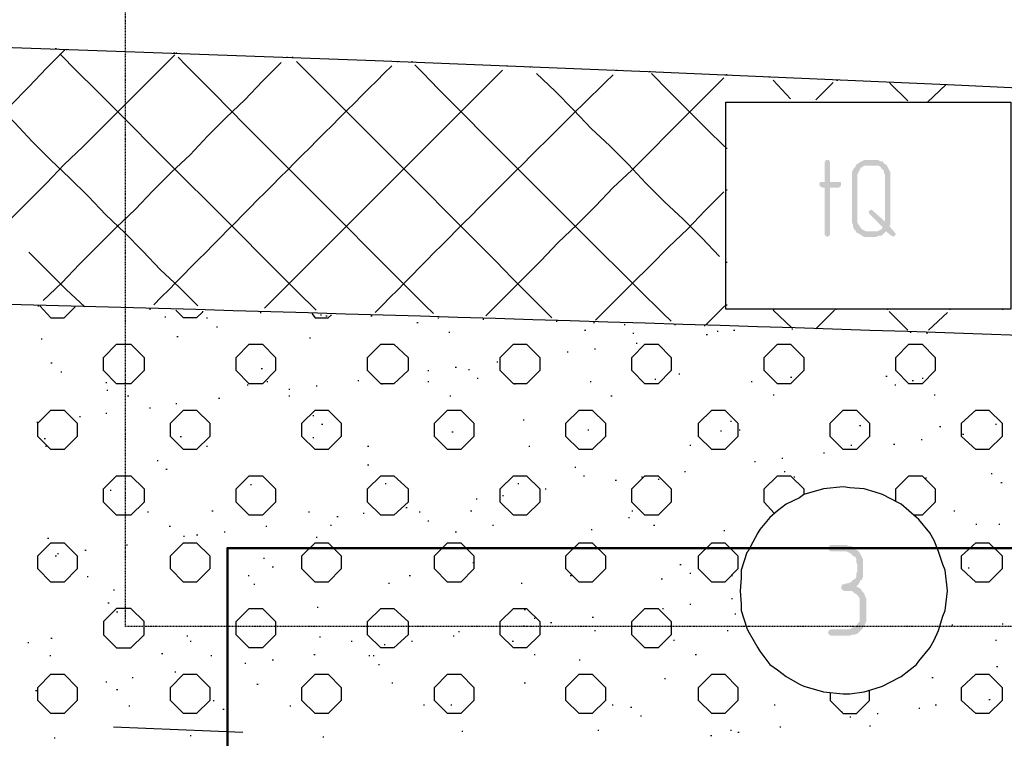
# Model space of a CAD drawing. Header units: millimetres. Extents: x -93479 to 1057970, y -66333 to 172656.
# Tile 116 of 145: x 211318 to 215123, y 49551 to 52328. Entities that reach past the tile are written whole.
import ezdxf

# ---------------------------------------------------------------- set-up
doc = ezdxf.new("R2010")
doc.units = ezdxf.units.MM
doc.linetypes.add('01 Штриховая _4 мм_', pattern=[6, 3.5, -2.5])
doc.layers.add('PDF _Геометрия', color=7, linetype='Continuous')
doc.layers.add('PDF _Сплошная заливка', color=7, linetype='Continuous')
doc.layers.add('РАЗМЕРЫ', color=7, linetype='Continuous', lineweight=9)

# ---------------------------------------------------------------- blocks, each defined once
blk = doc.blocks.new('геология3')
at = {"layer": 'PDF _Сплошная заливка', "transparency": 33554559}
for points in [[(61.4861, -9.7715), (61.4828, -9.7715), (61.4811, -9.7748), (61.4811, -9.8048), (61.4744, -9.8048), (61.4728, -9.8082), (61.4744, -9.8115), (61.4778, -9.8132), (61.4811, -9.8132), (61.4811, -9.8848), (61.4828, -9.8865), (61.4861, -9.8882), (61.4878, -9.8865), (61.4894, -9.8848), (61.4894, -9.8132), (61.5028, -9.8132), (61.5044, -9.8115), (61.5061, -9.8115), (61.5061, -9.8048), (61.4894, -9.8048), (61.4894, -9.7748), (61.4878, -9.7715)], [(61.5294, -9.7782), (61.5278, -9.7815), (61.5261, -9.7832), (61.5244, -9.7865), (61.5228, -9.7898), (61.5228, -9.8665), (61.5244, -9.8698), (61.5244, -9.8732), (61.5261, -9.8765), (61.5278, -9.8782), (61.5294, -9.8815), (61.5478, -9.8798), (61.5444, -9.8798), (61.5411, -9.8782), (61.5378, -9.8765), (61.5361, -9.8748), (61.5344, -9.8715), (61.5328, -9.8698), (61.5311, -9.8665), (61.5311, -9.7932), (61.5328, -9.7898), (61.5344, -9.7865), (61.5361, -9.7832), (61.5394, -9.7815), (61.5411, -9.7798), (61.5561, -9.7798)], [(61.5561, -9.7715), (61.5411, -9.7715), (61.5378, -9.7732), (61.5344, -9.7748), (61.5328, -9.7765), (61.5294, -9.7782), (61.5561, -9.7798), (61.5628, -9.7798), (61.5661, -9.7815), (61.5678, -9.7848), (61.5711, -9.7865), (61.5711, -9.7898), (61.5728, -9.7932), (61.5728, -9.8648), (61.5811, -9.8665), (61.5811, -9.7898), (61.5794, -9.7865), (61.5778, -9.7832), (61.5761, -9.7798), (61.5744, -9.7782), (61.5711, -9.7765), (61.5694, -9.7732), (61.5661, -9.7732), (61.5628, -9.7715), (61.5594, -9.7715)], [(61.5528, -9.8465), (61.5494, -9.8482), (61.5478, -9.8498), (61.5494, -9.8532), (61.5694, -9.8732), (61.5678, -9.8765), (61.5644, -9.8782), (61.5611, -9.8798), (61.5744, -9.8798), (61.5828, -9.8865), (61.5861, -9.8882), (61.5878, -9.8865), (61.5894, -9.8832), (61.5878, -9.8815), (61.5794, -9.8715), (61.5811, -9.8698), (61.5811, -9.8665), (61.5728, -9.8648), (61.5544, -9.8482)], [(61.5611, -9.8798), (61.5478, -9.8798), (61.5294, -9.8815), (61.5328, -9.8832), (61.5361, -9.8848), (61.5378, -9.8865), (61.5411, -9.8882), (61.5594, -9.8882), (61.5628, -9.8865), (61.5678, -9.8865), (61.5694, -9.8848), (61.5728, -9.8815), (61.5744, -9.8798)], [(61.5111, -10.3565), (61.4911, -10.3565), (61.4878, -10.3582), (61.4861, -10.3615), (61.4878, -10.3648), (61.4911, -10.3665), (61.5144, -10.3665), (61.5178, -10.3682), (61.5211, -10.3698), (61.5244, -10.3732), (61.5278, -10.3748), (61.5294, -10.3782), (61.5294, -10.3832), (61.5311, -10.3865), (61.5311, -10.3965), (61.5294, -10.3998), (61.5294, -10.4048), (61.5278, -10.4082), (61.5244, -10.4098), (61.5211, -10.4132), (61.5178, -10.4148), (61.5144, -10.4148), (61.5111, -10.4165), (61.5078, -10.4165), (61.5078, -10.4182), (61.5061, -10.4215), (61.5078, -10.4248), (61.5111, -10.4265), (61.5228, -10.4265), (61.5261, -10.4298), (61.5294, -10.4315), (61.5328, -10.4348), (61.5344, -10.4382), (61.5344, -10.4732), (61.5311, -10.4765), (61.5294, -10.4798), (61.5261, -10.4815), (61.5228, -10.4832), (61.5194, -10.4848), (61.4911, -10.4848), (61.4878, -10.4865), (61.4861, -10.4898), (61.4878, -10.4932), (61.4911, -10.4948), (61.5194, -10.4948), (61.5228, -10.4932), (61.5261, -10.4932), (61.5311, -10.4915), (61.5344, -10.4882), (61.5361, -10.4865), (61.5394, -10.4832), (61.5411, -10.4798), (61.5428, -10.4765), (61.5444, -10.4732), (61.5444, -10.4382), (61.5428, -10.4348), (61.5411, -10.4298), (61.5378, -10.4265), (61.5361, -10.4232), (61.5328, -10.4215), (61.5294, -10.4198), (61.5328, -10.4165), (61.5344, -10.4132), (61.5361, -10.4098), (61.5378, -10.4098), (61.5394, -10.4048), (61.5394, -10.3782), (61.5378, -10.3748), (61.5361, -10.3715), (61.5344, -10.3682), (61.5311, -10.3648), (61.5278, -10.3632), (61.5244, -10.3598), (61.5211, -10.3582), (61.5178, -10.3582), (61.5144, -10.3565)]]:
    blk.add_hatch(color=7, dxfattribs=at).paths.add_polyline_path(points)
at = {"layer": 'PDF _Геометрия', "color": 7, "lineweight": 25}
for points in [[(59.1578, -9.5615), (59.9444, -9.5898), (60.4178, -9.6065), (60.7978, -9.6198), (61.2128, -9.6365), (61.6678, -9.6565), (62.1644, -9.6798), (62.7111, -9.7048), (63.3094, -9.7348), (63.9661, -9.7665)], [(60.1028, -9.8265), (60.1311, -9.7982), (60.1594, -9.7715), (60.1878, -9.7432), (60.2144, -9.7148), (60.2428, -9.6882), (60.2711, -9.6598), (60.2978, -9.6315), (60.3261, -9.6032)], [(60.5278, -9.9932), (60.4994, -9.9648), (60.4711, -9.9382), (60.4444, -9.9098), (60.4161, -9.8815), (60.3878, -9.8548), (60.3611, -9.8265), (60.3328, -9.7982), (60.3044, -9.7715), (60.2761, -9.7432), (60.2494, -9.7148), (60.2211, -9.6865), (60.1928, -9.6598), (60.1661, -9.6315), (60.1378, -9.6032)], [(60.2411, -9.8632), (60.2694, -9.8348), (60.2978, -9.8065), (60.3244, -9.7782), (60.3528, -9.7515), (60.3811, -9.7232), (60.4094, -9.6948), (60.4361, -9.6682), (60.4644, -9.6398), (60.4928, -9.6115)], [(60.3111, -9.6015), (60.3128, -9.6015)], [(60.7078, -9.9998), (60.6794, -9.9715), (60.6511, -9.9432), (60.6228, -9.9148), (60.5961, -9.8882), (60.5678, -9.8598), (60.5394, -9.8315), (60.5128, -9.8048), (60.4844, -9.7765), (60.4561, -9.7482), (60.4278, -9.7198), (60.4011, -9.6932), (60.3728, -9.6648), (60.3444, -9.6365), (60.3178, -9.6098)], [(60.3278, -9.6032), (60.3294, -9.6032)], [(60.4911, -9.6082), (60.4928, -9.6082)], [(60.4944, -9.6082), (60.4961, -9.6082)], [(60.2928, -9.9848), (60.3211, -9.9582), (60.3478, -9.9298), (60.3761, -9.9015), (60.4044, -9.8732), (60.4328, -9.8465), (60.4594, -9.8182), (60.4878, -9.7898), (60.5161, -9.7632), (60.5428, -9.7348), (60.5711, -9.7065), (60.5994, -9.6798), (60.6261, -9.6515), (60.6544, -9.6232)], [(60.6628, -9.6148), (60.6644, -9.6148)], [(60.6711, -9.6148), (60.6728, -9.6148)], [(60.8311, -9.6215), (60.8328, -9.6215)], [(60.8528, -9.6215), (60.8544, -9.6215)], [(60.9978, -9.6282), (60.9994, -9.6282)], [(60.6294, -9.9965), (60.6578, -9.9682), (60.6844, -9.9415), (60.7128, -9.9132), (60.7411, -9.8848), (60.7678, -9.8582), (60.7961, -9.8298), (60.8244, -9.8015), (60.8528, -9.7732), (60.8794, -9.7465), (60.9078, -9.7182), (60.9361, -9.6898), (60.9628, -9.6632), (60.9911, -9.6348)], [(61.0328, -9.6298), (61.0344, -9.6298)], [(61.3211, -9.9182), (61.2944, -9.8898), (61.2661, -9.8615), (61.2378, -9.8348), (61.2094, -9.8065), (61.1828, -9.7782), (61.1544, -9.7498), (61.1261, -9.7232), (61.0994, -9.6948), (61.0711, -9.6665), (61.0428, -9.6398)], [(61.1644, -9.6348), (61.1661, -9.6348)], [(61.2144, -9.6365), (61.2161, -9.6365)], [(61.3294, -9.7515), (61.3011, -9.7232), (61.2728, -9.6948), (61.2444, -9.6665), (61.2178, -9.6398)], [(61.3311, -9.6415), (61.3328, -9.6415)], [(60.9661, -10.0082), (60.9928, -9.9815), (61.0211, -9.9532), (61.0494, -9.9248), (61.0761, -9.8965), (61.1044, -9.8698), (61.1328, -9.8415), (61.1594, -9.8132), (61.1878, -9.7865), (61.2161, -9.7582), (61.2444, -9.7298), (61.2711, -9.7032), (61.2994, -9.6748), (61.3278, -9.6465)], [(61.3961, -9.6448), (61.3978, -9.6448)], [(61.4294, -9.6782), (61.4028, -9.6498)], [(61.4678, -9.6798), (61.4944, -9.6532)], [(61.4994, -9.6498), (61.5011, -9.6498)], [(61.5794, -9.6532), (61.5811, -9.6532)], [(61.6078, -9.6815), (61.5811, -9.6548)], [(61.6378, -9.6832), (61.6661, -9.6565)], [(61.4361, -9.6832), (61.4378, -9.6832)], [(61.4644, -9.6832), (61.4661, -9.6832)], [(61.6094, -9.6832), (61.6111, -9.6832)], [(61.3311, -9.7532), (61.3328, -9.7532)], [(61.1328, -10.0148), (61.1611, -9.9865), (61.1878, -9.9598), (61.2161, -9.9315), (61.2444, -9.9032), (61.2728, -9.8765), (61.2994, -9.8482), (61.3278, -9.8198)], [(61.3311, -9.8165), (61.3328, -9.8165)], [(60.3561, -9.9948), (60.3278, -9.9682), (60.2994, -9.9398), (60.2711, -9.9115)], [(61.3311, -9.9265), (61.3328, -9.9265)], [(60.2844, -9.9932), (60.2861, -9.9932)], [(60.2878, -9.9932), (60.3044, -10.0115), (60.3244, -10.0115), (60.3411, -9.9948)], [(60.4544, -9.9982), (60.4561, -9.9982)], [(60.5344, -10.0015), (60.5361, -10.0015), (60.5261, -10.0115), (60.5061, -10.0115), (60.4944, -9.9998)], [(60.6228, -10.0032), (60.6244, -10.0032)], [(61.3011, -10.0215), (61.3294, -9.9932)], [(61.3311, -9.9915), (61.3328, -9.9915)], [(61.4028, -9.9982), (61.4044, -9.9982)], [(61.4311, -10.0265), (61.4028, -9.9998)], [(61.4678, -10.0282), (61.4961, -9.9998)], [(61.4978, -9.9982), (61.4994, -9.9982)], [(61.5761, -9.9982), (61.5778, -9.9982)], [(61.6078, -10.0298), (61.5794, -10.0015)], [(61.6394, -10.0298), (61.6678, -10.0032)], [(61.6711, -9.9982), (61.6728, -9.9982)], [(61.7511, -9.9982), (61.7528, -9.9982)], [(60.4778, -10.0098), (60.4794, -10.0098)], [(60.5411, -10.0115), (60.5428, -10.0115)], [(60.7011, -10.0048), (60.7061, -10.0115), (60.7261, -10.0115), (60.7311, -10.0065)], [(60.7144, -10.0065), (60.7161, -10.0065)], [(60.7228, -10.0082), (60.7244, -10.0082)], [(60.7911, -10.0082), (60.7928, -10.0082)], [(60.8611, -10.0182), (60.8628, -10.0182)], [(60.8928, -10.0115), (60.8944, -10.0115)], [(60.9611, -10.0132), (60.9628, -10.0132)], [(61.0728, -10.0165), (61.0744, -10.0165)], [(61.1294, -10.0182), (61.1311, -10.0182)], [(60.5561, -10.0248), (60.5578, -10.0248)], [(60.9094, -10.0332), (60.9111, -10.0332)], [(61.1161, -10.0298), (61.1178, -10.0298)], [(61.1761, -10.0215), (61.1778, -10.0215)], [(61.2528, -10.0215), (61.2544, -10.0215)], [(61.2978, -10.0232), (61.2994, -10.0232)], [(61.3178, -10.0315), (61.3194, -10.0315)], [(61.3428, -10.0298), (61.3444, -10.0298)], [(61.4311, -10.0282), (61.4328, -10.0282)], [(61.6111, -10.0332), (61.6128, -10.0332)], [(60.2894, -10.0432), (60.2911, -10.0432)], [(60.4961, -10.0398), (60.4978, -10.0398)], [(60.6978, -10.0415), (60.6994, -10.0415)], [(61.1894, -10.0348), (61.1911, -10.0348)], [(61.3011, -10.0365), (61.3028, -10.0365)], [(61.6361, -10.0348), (61.6378, -10.0348)], [(61.0894, -10.0632), (61.0911, -10.0632)], [(61.1311, -10.0582), (61.1328, -10.0582)], [(61.1944, -10.0498), (61.1961, -10.0498)], [(60.9828, -10.0782), (60.9844, -10.0782)], [(60.3044, -10.0798), (60.3061, -10.0798)], [(60.6244, -10.0882), (60.6261, -10.0882)], [(60.8778, -10.0915), (60.8794, -10.0915)], [(60.9194, -10.0865), (60.9211, -10.0865)], [(60.9394, -10.0898), (60.9411, -10.0898)], [(60.3194, -10.0932), (60.3211, -10.0932)], [(60.7711, -10.1065), (60.7728, -10.1065)], [(60.9528, -10.1032), (60.9544, -10.1032)], [(61.2228, -10.1048), (61.2244, -10.1048)], [(61.2594, -10.0965), (61.2611, -10.0965)], [(61.4294, -10.1015), (61.4311, -10.1015)], [(61.5744, -10.0998), (61.5761, -10.0998)], [(61.6144, -10.1065), (61.6161, -10.1065)], [(61.6294, -10.1032), (61.6311, -10.1032)], [(60.3878, -10.1098), (60.3894, -10.1098)], [(60.3894, -10.1215), (60.3911, -10.1215)], [(60.6028, -10.1132), (60.6044, -10.1132)], [(60.6328, -10.1082), (60.6344, -10.1082)], [(60.6661, -10.1198), (60.6678, -10.1198)], [(60.7078, -10.1148), (60.7094, -10.1148)], [(60.8078, -10.1115), (60.8094, -10.1115)], [(60.8778, -10.1082), (60.8794, -10.1082)], [(61.0094, -10.1115), (61.0111, -10.1115)], [(61.1244, -10.1082), (61.1261, -10.1082)], [(61.3694, -10.1082), (61.3711, -10.1082)], [(61.5878, -10.1132), (61.5894, -10.1132)], [(60.4211, -10.1298), (60.4228, -10.1298)], [(60.5594, -10.1332), (60.5611, -10.1332)], [(60.6661, -10.1298), (60.6678, -10.1298)], [(60.9111, -10.1298), (60.9128, -10.1298)], [(61.1561, -10.1298), (61.1578, -10.1298)], [(61.4028, -10.1282), (61.4044, -10.1282)], [(61.6478, -10.1282), (61.6494, -10.1282)], [(60.4544, -10.1482), (60.4561, -10.1482)], [(60.4944, -10.1415), (60.4961, -10.1415)], [(60.3478, -10.1615), (60.3494, -10.1615)], [(60.3878, -10.1565), (60.3894, -10.1565)], [(60.7028, -10.1598), (60.7044, -10.1598)], [(61.0228, -10.1665), (61.0244, -10.1665)], [(60.2828, -10.1698), (60.2844, -10.1698)], [(60.7161, -10.1732), (60.7178, -10.1732)], [(61.1211, -10.1815), (61.1228, -10.1815)], [(61.3378, -10.1682), (61.3394, -10.1682)], [(61.3511, -10.1815), (61.3528, -10.1815)], [(61.5344, -10.1748), (61.5361, -10.1748)], [(61.6561, -10.1765), (61.6578, -10.1765)], [(61.7411, -10.1732), (61.7428, -10.1732)], [(60.2944, -10.1948), (60.2961, -10.1948)], [(60.5011, -10.1915), (60.5028, -10.1915)], [(60.7028, -10.1932), (60.7044, -10.1932)], [(60.9144, -10.1848), (60.9161, -10.1848)], [(61.3228, -10.1832), (61.3244, -10.1832)], [(61.6278, -10.1965), (61.6294, -10.1965)], [(61.6911, -10.1882), (61.6928, -10.1882)], [(60.2961, -10.2065), (60.2978, -10.2065)], [(60.5411, -10.2065), (60.5428, -10.2065)], [(60.7861, -10.2065), (60.7878, -10.2065)], [(61.0311, -10.2065), (61.0328, -10.2065)], [(61.2761, -10.2048), (61.2778, -10.2048)], [(61.5211, -10.2048), (61.5228, -10.2048)], [(61.5861, -10.2032), (61.5878, -10.2032)], [(61.4161, -10.2248), (61.4178, -10.2248)], [(61.4794, -10.2165), (61.4811, -10.2165)], [(60.4661, -10.2282), (60.4678, -10.2282)], [(60.4794, -10.2415), (60.4811, -10.2415)], [(60.7861, -10.2348), (60.7878, -10.2348)], [(61.1011, -10.2382), (61.1028, -10.2382)], [(61.3744, -10.2298), (61.3761, -10.2298)], [(61.1144, -10.2515), (61.1161, -10.2515)], [(61.2028, -10.2532), (61.2044, -10.2532)], [(61.2278, -10.2565), (61.2294, -10.2565)], [(61.2678, -10.2448), (61.2694, -10.2448)], [(61.4044, -10.3082), (61.3894, -10.2915), (61.3894, -10.2715), (61.4094, -10.2515), (61.4294, -10.2515), (61.4494, -10.2715), (61.4494, -10.2798)], [(61.4194, -10.2448), (61.4211, -10.2448)], [(61.4344, -10.2532), (61.4361, -10.2532)], [(61.5894, -10.2898), (61.5894, -10.2715), (61.6094, -10.2515), (61.6294, -10.2515), (61.6494, -10.2715), (61.6494, -10.2915), (61.6294, -10.3115), (61.6178, -10.3115)], [(61.6344, -10.2548), (61.6361, -10.2548)], [(61.7344, -10.2482), (61.7361, -10.2482)], [(60.6078, -10.2648), (60.6094, -10.2648)], [(60.8128, -10.2632), (60.8144, -10.2632)], [(61.0144, -10.2632), (61.0161, -10.2632)], [(61.0561, -10.2715), (61.0578, -10.2715)], [(61.1628, -10.2582), (61.1644, -10.2582)], [(61.7494, -10.2615), (61.7511, -10.2615)], [(60.3944, -10.2732), (60.3961, -10.2732)], [(60.9511, -10.2865), (60.9528, -10.2865)], [(60.9911, -10.2815), (60.9928, -10.2815)], [(60.8444, -10.2998), (60.8461, -10.2998)], [(60.4511, -10.3065), (60.4528, -10.3065)], [(60.5494, -10.3048), (60.5511, -10.3048)], [(60.6961, -10.3065), (60.6978, -10.3065)], [(60.7394, -10.3132), (60.7411, -10.3132)], [(60.7794, -10.3082), (60.7811, -10.3082)], [(60.8644, -10.3065), (60.8661, -10.3065)], [(60.9428, -10.3048), (60.9444, -10.3048)], [(61.1828, -10.3148), (61.1844, -10.3148)], [(61.1878, -10.3048), (61.1894, -10.3048)], [(61.6778, -10.3048), (61.6794, -10.3048)], [(60.4844, -10.3282), (60.4861, -10.3282)], [(60.6311, -10.3282), (60.6328, -10.3282)], [(60.7294, -10.3265), (60.7311, -10.3265)], [(60.8778, -10.3198), (60.8794, -10.3198)], [(60.9761, -10.3265), (60.9778, -10.3265)], [(61.2211, -10.3265), (61.2228, -10.3265)], [(61.7111, -10.3248), (61.7128, -10.3248)], [(61.7461, -10.3248), (61.7478, -10.3248)], [(60.2994, -10.3465), (60.3011, -10.3465)], [(60.5061, -10.3432), (60.5078, -10.3432)], [(60.5261, -10.3415), (60.5278, -10.3415)], [(60.5678, -10.3365), (60.5694, -10.3365)], [(60.7078, -10.3448), (60.7094, -10.3448)], [(60.9194, -10.3365), (60.9211, -10.3365)], [(61.1261, -10.3332), (61.1278, -10.3332)], [(61.3278, -10.3348), (61.3294, -10.3348)], [(60.4194, -10.3565), (60.4211, -10.3565)], [(60.3111, -10.3732), (60.3128, -10.3732)], [(60.3144, -10.3698), (60.3161, -10.3698)], [(60.3561, -10.3648), (60.3578, -10.3648)], [(60.6278, -10.3765), (60.6294, -10.3765)], [(60.6411, -10.3898), (60.6428, -10.3898)], [(60.9461, -10.3832), (60.9478, -10.3832)], [(61.2611, -10.3865), (61.2628, -10.3865)], [(61.6994, -10.3915), (61.7011, -10.3915)], [(60.3594, -10.4048), (60.3611, -10.4048)], [(60.6044, -10.4032), (60.6061, -10.4032)], [(60.8494, -10.4032), (60.8511, -10.4032)], [(61.0944, -10.4032), (61.0961, -10.4032)], [(61.2761, -10.3998), (61.2778, -10.3998)], [(61.3394, -10.4032), (61.3411, -10.4032)], [(60.6128, -10.4165), (60.6144, -10.4165)], [(60.8178, -10.4148), (60.8194, -10.4148)], [(61.0194, -10.4148), (61.0211, -10.4148)], [(61.2328, -10.4082), (61.2344, -10.4082)], [(60.3994, -10.4248), (60.4011, -10.4248)], [(60.3911, -10.4448), (60.3928, -10.4448)], [(60.7094, -10.4515), (60.7111, -10.4515)], [(61.2761, -10.4465), (61.2778, -10.4465)], [(61.3394, -10.4382), (61.3411, -10.4382)], [(60.4044, -10.4582), (60.4061, -10.4582)], [(61.0244, -10.4548), (61.0261, -10.4548)], [(61.1278, -10.4665), (61.1294, -10.4665)], [(61.2344, -10.4532), (61.2361, -10.4532)], [(61.3444, -10.4615), (61.3461, -10.4615)], [(61.0228, -10.4798), (61.0244, -10.4798)], [(61.0394, -10.4682), (61.0411, -10.4682)], [(61.0644, -10.4748), (61.0661, -10.4748)], [(61.6744, -10.4782), (61.6761, -10.4782)], [(61.7511, -10.4765), (61.7528, -10.4765)], [(60.5111, -10.4948), (60.5128, -10.4948)], [(60.7128, -10.4965), (60.7144, -10.4965)], [(60.9161, -10.4948), (60.9178, -10.4948)], [(60.9244, -10.4882), (60.9261, -10.4882)], [(61.1311, -10.4865), (61.1328, -10.4865)], [(61.3328, -10.4865), (61.3344, -10.4865)], [(60.2694, -10.5048), (60.2711, -10.5048)], [(60.3044, -10.4982), (60.3061, -10.4982)], [(60.5161, -10.5032), (60.5178, -10.5032)], [(60.7611, -10.5032), (60.7628, -10.5032)], [(60.8111, -10.5082), (60.8128, -10.5082)], [(60.8528, -10.5032), (60.8544, -10.5032)], [(61.0061, -10.5032), (61.0078, -10.5032)], [(61.2511, -10.5015), (61.2528, -10.5015)], [(61.7411, -10.5015), (61.7428, -10.5015)], [(60.3028, -10.5248), (60.3044, -10.5248)], [(60.4728, -10.5215), (60.4744, -10.5215)], [(60.5478, -10.5248), (60.5494, -10.5248)], [(60.7044, -10.5232), (60.7061, -10.5232)], [(60.7878, -10.5248), (60.7894, -10.5248)], [(60.7944, -10.5248), (60.7961, -10.5248)], [(61.0394, -10.5232), (61.0411, -10.5232)], [(61.2844, -10.5232), (61.2861, -10.5232)], [(60.5994, -10.5365), (60.6011, -10.5365)], [(60.6411, -10.5315), (60.6428, -10.5315)], [(60.8028, -10.5382), (60.8044, -10.5382)], [(61.1078, -10.5315), (61.1094, -10.5315)], [(61.7428, -10.5415), (61.7444, -10.5415)], [(60.4928, -10.5498), (60.4944, -10.5498)], [(60.3878, -10.5648), (60.3894, -10.5648)], [(60.4278, -10.5582), (60.4294, -10.5582)], [(60.6178, -10.5682), (60.6194, -10.5682)], [(60.8228, -10.5665), (60.8244, -10.5665)], [(61.0244, -10.5665), (61.0261, -10.5665)], [(61.2378, -10.5598), (61.2394, -10.5598)], [(61.6444, -10.5582), (61.6461, -10.5582)], [(60.2811, -10.5782), (60.2828, -10.5782)], [(60.4044, -10.5765), (60.4061, -10.5765)], [(61.4894, -10.5815), (61.4894, -10.5932), (61.5094, -10.6132), (61.5294, -10.6132), (61.5494, -10.5932), (61.5494, -10.5782)], [(60.4228, -10.6015), (60.4244, -10.6015)], [(60.5511, -10.5932), (60.5528, -10.5932)], [(60.6678, -10.6015), (60.6694, -10.6015)], [(60.8711, -10.5998), (60.8728, -10.5998)], [(60.9128, -10.5998), (60.9144, -10.5998)], [(61.1578, -10.5998), (61.1594, -10.5998)], [(61.4044, -10.5998), (61.4061, -10.5998)], [(61.6494, -10.5998), (61.6511, -10.5998)], [(61.7311, -10.5915), (61.7328, -10.5915)], [(60.5661, -10.6065), (60.5678, -10.6065)], [(61.1861, -10.6032), (61.1878, -10.6032)], [(61.2011, -10.6165), (61.2028, -10.6165)], [(61.5061, -10.6098), (61.5078, -10.6098)], [(61.5611, -10.6132), (61.5628, -10.6132)], [(61.6244, -10.6048), (61.6261, -10.6048)], [(61.5194, -10.6182), (61.5211, -10.6182)], [(61.5494, -10.6315), (61.5511, -10.6315)], [(60.3994, -10.6332), (60.5961, -10.6415)], [(60.5161, -10.6465), (60.5178, -10.6465)], [(60.9294, -10.6398), (60.9311, -10.6398)], [(61.1361, -10.6382), (61.1378, -10.6382)], [(61.3078, -10.6465), (61.3094, -10.6465)], [(61.3378, -10.6382), (61.3394, -10.6382)], [(61.3494, -10.6415), (61.3511, -10.6415)], [(61.4128, -10.6332), (61.4144, -10.6332)], [(60.3094, -10.6498), (60.3111, -10.6498)], [(60.7178, -10.6482), (60.7194, -10.6482)]]:
    blk.add_lwpolyline(points, dxfattribs=at)
for points in [[(61.3311, -9.8415), (61.3311, -9.6832), (61.7644, -9.6832), (61.7644, -9.9982), (61.3311, -9.9982)], [(60.4461, -10.0915), (60.4261, -10.1115), (60.4178, -10.1115), (60.4044, -10.1115), (60.3844, -10.0915), (60.3844, -10.0715), (60.4044, -10.0515), (60.4261, -10.0515), (60.4461, -10.0715)], [(60.5861, -10.0915), (60.5861, -10.0715), (60.6061, -10.0515), (60.6261, -10.0515), (60.6461, -10.0715), (60.6461, -10.0915), (60.6261, -10.1115), (60.6061, -10.1115)], [(60.7861, -10.0915), (60.7861, -10.0715), (60.8061, -10.0515), (60.8261, -10.0515), (60.8478, -10.0715), (60.8478, -10.0915), (60.8261, -10.1115), (60.8061, -10.1115)], [(60.9878, -10.0915), (60.9878, -10.0715), (61.0078, -10.0515), (61.0278, -10.0515), (61.0478, -10.0715), (61.0478, -10.0915), (61.0278, -10.1115), (61.0078, -10.1115)], [(61.1878, -10.0915), (61.1878, -10.0715), (61.2078, -10.0515), (61.2278, -10.0515), (61.2478, -10.0715), (61.2478, -10.0915), (61.2278, -10.1115), (61.2078, -10.1115)], [(61.3894, -10.0915), (61.3894, -10.0715), (61.4094, -10.0515), (61.4294, -10.0515), (61.4494, -10.0715), (61.4494, -10.0915), (61.4294, -10.1115), (61.4094, -10.1115)], [(61.5894, -10.0915), (61.5894, -10.0715), (61.6094, -10.0515), (61.6294, -10.0515), (61.6494, -10.0715), (61.6494, -10.0915), (61.6294, -10.1115), (61.6094, -10.1115)], [(60.2844, -10.1915), (60.2844, -10.1715), (60.3044, -10.1515), (60.3244, -10.1515), (60.3444, -10.1715), (60.3444, -10.1915), (60.3244, -10.2115), (60.3044, -10.2115)], [(60.4861, -10.1915), (60.4861, -10.1715), (60.5061, -10.1515), (60.5261, -10.1515), (60.5461, -10.1715), (60.5461, -10.1915), (60.5261, -10.2115), (60.5061, -10.2115)], [(60.6861, -10.1915), (60.6861, -10.1715), (60.7061, -10.1515), (60.7261, -10.1515), (60.7461, -10.1715), (60.7461, -10.1915), (60.7261, -10.2115), (60.7061, -10.2115)], [(60.8878, -10.1915), (60.8878, -10.1715), (60.9078, -10.1515), (60.9278, -10.1515), (60.9478, -10.1715), (60.9478, -10.1915), (60.9278, -10.2115), (60.9078, -10.2115)], [(61.0878, -10.1915), (61.0878, -10.1715), (61.1078, -10.1515), (61.1278, -10.1515), (61.1478, -10.1715), (61.1478, -10.1915), (61.1278, -10.2115), (61.1078, -10.2115)], [(61.2894, -10.1915), (61.2894, -10.1715), (61.3094, -10.1515), (61.3294, -10.1515), (61.3494, -10.1715), (61.3494, -10.1915), (61.3294, -10.2115), (61.3094, -10.2115)], [(61.4894, -10.1915), (61.4894, -10.1715), (61.5094, -10.1515), (61.5294, -10.1515), (61.5494, -10.1715), (61.5494, -10.1915), (61.5294, -10.2115), (61.5094, -10.2115)], [(61.6894, -10.1915), (61.6894, -10.1715), (61.7111, -10.1515), (61.7311, -10.1515), (61.7511, -10.1715), (61.7511, -10.1915), (61.7311, -10.2115), (61.7111, -10.2115)], [(60.4461, -10.2915), (60.4261, -10.3115), (60.4178, -10.3115), (60.4044, -10.3115), (60.3844, -10.2915), (60.3844, -10.2715), (60.4044, -10.2515), (60.4261, -10.2515), (60.4461, -10.2715)], [(60.5861, -10.2915), (60.5861, -10.2715), (60.6061, -10.2515), (60.6261, -10.2515), (60.6461, -10.2715), (60.6461, -10.2915), (60.6261, -10.3115), (60.6061, -10.3115)], [(60.7861, -10.2915), (60.7861, -10.2715), (60.8061, -10.2515), (60.8261, -10.2515), (60.8478, -10.2715), (60.8478, -10.2915), (60.8261, -10.3115), (60.8061, -10.3115)], [(60.9878, -10.2915), (60.9878, -10.2715), (61.0078, -10.2515), (61.0278, -10.2515), (61.0478, -10.2715), (61.0478, -10.2915), (61.0278, -10.3115), (61.0078, -10.3115)], [(61.1878, -10.2915), (61.1878, -10.2715), (61.2078, -10.2515), (61.2278, -10.2515), (61.2478, -10.2715), (61.2478, -10.2915), (61.2278, -10.3115), (61.2078, -10.3115)], [(61.6678, -10.4265), (61.6644, -10.3948), (61.6611, -10.3865), (61.6544, -10.3665), (61.6478, -10.3498), (61.6411, -10.3382), (61.6244, -10.3182), (61.6211, -10.3148), (61.5978, -10.2948), (61.5944, -10.2932), (61.5694, -10.2798), (61.5578, -10.2765), (61.5411, -10.2715), (61.5194, -10.2698), (61.5094, -10.2682), (61.4794, -10.2715), (61.4494, -10.2798), (61.4428, -10.2848), (61.4228, -10.2948), (61.4094, -10.3048), (61.3978, -10.3148), (61.3828, -10.3332), (61.3794, -10.3382), (61.3644, -10.3665), (61.3628, -10.3682), (61.3544, -10.3948), (61.3544, -10.4065), (61.3528, -10.4265), (61.3544, -10.4465), (61.3544, -10.4565), (61.3628, -10.4832), (61.3644, -10.4865), (61.3794, -10.5132), (61.3828, -10.5182), (61.3978, -10.5382), (61.4094, -10.5465), (61.4228, -10.5565), (61.4428, -10.5682), (61.4494, -10.5715), (61.4794, -10.5798), (61.5094, -10.5832), (61.5194, -10.5832), (61.5411, -10.5798), (61.5578, -10.5748), (61.5694, -10.5715), (61.5944, -10.5582), (61.5978, -10.5565), (61.6211, -10.5382), (61.6244, -10.5332), (61.6411, -10.5132), (61.6478, -10.5015), (61.6544, -10.4865), (61.6611, -10.4648), (61.6644, -10.4565)], [(60.2844, -10.3932), (60.2844, -10.3732), (60.3044, -10.3532), (60.3244, -10.3532), (60.3444, -10.3732), (60.3444, -10.3932), (60.3244, -10.4132), (60.3044, -10.4132)], [(60.4861, -10.3932), (60.4861, -10.3732), (60.5061, -10.3532), (60.5261, -10.3532), (60.5461, -10.3732), (60.5461, -10.3932), (60.5261, -10.4132), (60.5061, -10.4132)], [(60.6861, -10.3932), (60.6861, -10.3732), (60.7061, -10.3532), (60.7261, -10.3532), (60.7461, -10.3732), (60.7461, -10.3932), (60.7261, -10.4132), (60.7061, -10.4132)], [(60.8878, -10.3932), (60.8878, -10.3732), (60.9078, -10.3532), (60.9278, -10.3532), (60.9478, -10.3732), (60.9478, -10.3932), (60.9278, -10.4132), (60.9078, -10.4132)], [(61.0878, -10.3932), (61.0878, -10.3732), (61.1078, -10.3532), (61.1278, -10.3532), (61.1478, -10.3732), (61.1478, -10.3932), (61.1278, -10.4132), (61.1078, -10.4132)], [(61.2894, -10.3932), (61.2894, -10.3732), (61.3094, -10.3532), (61.3294, -10.3532), (61.3494, -10.3732), (61.3494, -10.3932), (61.3294, -10.4132), (61.3094, -10.4132)], [(61.6894, -10.3932), (61.6894, -10.3732), (61.7111, -10.3532), (61.7311, -10.3532), (61.7511, -10.3732), (61.7511, -10.3932), (61.7311, -10.4132), (61.7111, -10.4132)], [(60.4178, -10.5132), (60.4261, -10.5132), (60.4461, -10.4932), (60.4461, -10.4732), (60.4261, -10.4532), (60.4178, -10.4532), (60.4044, -10.4532), (60.3844, -10.4732), (60.3844, -10.4932), (60.4044, -10.5132)], [(60.5861, -10.4932), (60.5861, -10.4732), (60.6061, -10.4532), (60.6261, -10.4532), (60.6461, -10.4732), (60.6461, -10.4932), (60.6261, -10.5132), (60.6061, -10.5132)], [(60.7861, -10.4932), (60.7861, -10.4732), (60.8061, -10.4532), (60.8261, -10.4532), (60.8478, -10.4732), (60.8478, -10.4932), (60.8261, -10.5132), (60.8061, -10.5132)], [(60.9878, -10.4932), (60.9878, -10.4732), (61.0078, -10.4532), (61.0278, -10.4532), (61.0478, -10.4732), (61.0478, -10.4932), (61.0278, -10.5132), (61.0078, -10.5132)], [(61.1878, -10.4932), (61.1878, -10.4732), (61.2078, -10.4532), (61.2278, -10.4532), (61.2478, -10.4732), (61.2478, -10.4932), (61.2278, -10.5132), (61.2078, -10.5132)], [(60.2844, -10.5932), (60.2844, -10.5732), (60.3044, -10.5532), (60.3244, -10.5532), (60.3444, -10.5732), (60.3444, -10.5932), (60.3244, -10.6132), (60.3044, -10.6132)], [(60.4861, -10.5932), (60.4861, -10.5732), (60.5061, -10.5532), (60.5261, -10.5532), (60.5461, -10.5732), (60.5461, -10.5932), (60.5261, -10.6132), (60.5061, -10.6132)], [(60.6861, -10.5932), (60.6861, -10.5732), (60.7061, -10.5532), (60.7261, -10.5532), (60.7461, -10.5732), (60.7461, -10.5932), (60.7261, -10.6132), (60.7061, -10.6132)], [(60.8878, -10.5932), (60.8878, -10.5732), (60.9078, -10.5532), (60.9278, -10.5532), (60.9478, -10.5732), (60.9478, -10.5932), (60.9278, -10.6132), (60.9078, -10.6132)], [(61.0878, -10.5932), (61.0878, -10.5732), (61.1078, -10.5532), (61.1278, -10.5532), (61.1478, -10.5732), (61.1478, -10.5932), (61.1278, -10.6132), (61.1078, -10.6132)], [(61.2894, -10.5932), (61.2894, -10.5732), (61.3094, -10.5532), (61.3294, -10.5532), (61.3494, -10.5732), (61.3494, -10.5932), (61.3294, -10.6132), (61.3094, -10.6132)], [(61.6894, -10.5932), (61.6894, -10.5732), (61.7111, -10.5532), (61.7311, -10.5532), (61.7511, -10.5732), (61.7511, -10.5932), (61.7311, -10.6132), (61.7111, -10.6132)]]:
    blk.add_lwpolyline(points, close=True, dxfattribs=at)
for centre, radius, start, end in [((97.1569, -46.1573), 51.5223, 134.84666, 135.41677), ((112.7569, 42.0327), 73.4744, 224.662721, 225.091901), ((21.6769, -48.844), 55.3125, 44.59226, 45.16236), ((83.4136, 12.5393), 31.6242, 224.50036, 225.49964), ((80.4919, -29.3357), 27.5972, 134.46905, 135.53095), ((53.0276, -270.7277), 260.8366, 87.051179, 88.653323), ((64.2379, 42.6629), 53.6454, 264.56607, 277.44911)]:
    blk.add_arc(centre, radius, start, end, dxfattribs=at)

msp = doc.modelspace()

# ---------------------------------------------------------------- linework, layer by layer
at = {"layer": 'PDF _Геометрия', "color": 7, "linetype": '01 Штриховая _4 мм_', "lineweight": 25}
msp.add_lwpolyline([(211726.3, 55233.6), (237905.8, 55233.6), (237905.8, 49983.4), (211726.3, 49983.4)], close=True, dxfattribs=at)
at = {"layer": 'РАЗМЕРЫ', "color": 7, "lineweight": 50}
msp.add_lwpolyline([(219295.1, 50286.6), (212120.2, 50286.6), (212120.2, 36025.4), (219295.1, 36025.4)], close=True, dxfattribs=at)

# ---------------------------------------------------------------- block references
at = {"color": 7, "xscale": 2541.29606099, "yscale": 2541.29606099, "zscale": 2541.29606099}
msp.add_blockref('геология3', (58186.8, 76618), dxfattribs=at)

doc.saveas('drawing.dxf')
